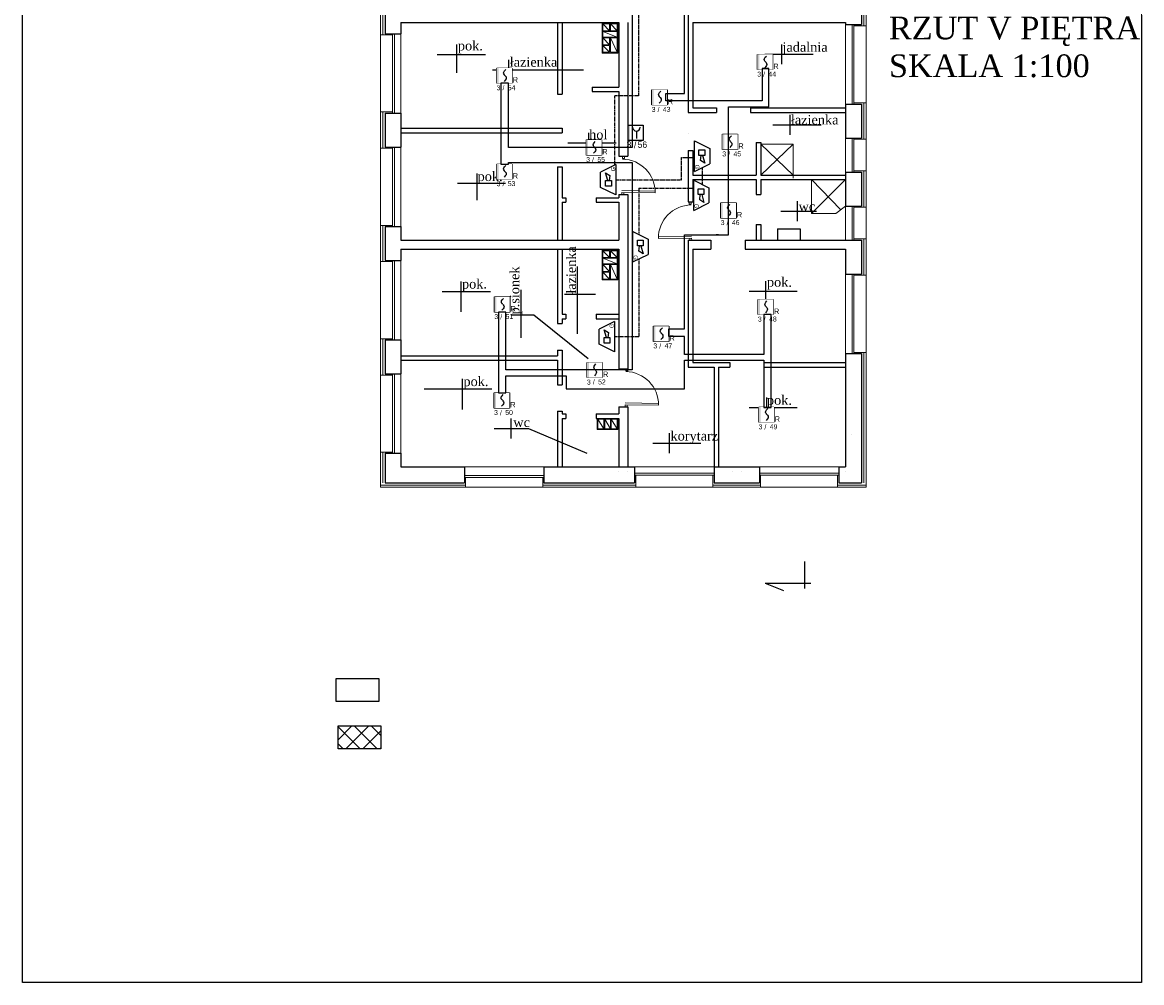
# Model space of a CAD drawing. Header units: millimetres. Extents: x -26513 to 76799, y 0 to 112149.
# Tile 53 of 98: x 18626 to 21586, y 91787 to 94328. Entities that reach past the tile are written whole.
import ezdxf
from ezdxf.enums import TextEntityAlignment as Align

# ---------------------------------------------------------------- set-up
doc = ezdxf.new("R2010")
doc.units = ezdxf.units.MM
doc.header["$LTSCALE"] = 2
doc.set_wipeout_variables(frame=1)
doc.linetypes.add('HIDDEN', pattern=[0.375, 0.25, -0.125])
for name, color, linetype, lineweight in [('DRZWI PROJ.', 30, 'Continuous', 15), ('ocieplenie', 5, 'BATTING', 5), ('stolarka', 6, 'Continuous', 9), ('wentylacja', 4, 'Continuous', 9)]:
    doc.layers.add(name, color=color, linetype=linetype, lineweight=lineweight)
for name, color, linetype in [('istn.śiany', 2, 'Continuous'), ('nazwy pomieszczeń', 7, 'Continuous'), ('SIEMENS_czujki', 1, 'Continuous'), ('ssp', 1, 'Continuous')]:
    doc.layers.add(name, color=color, linetype=linetype)
doc.linetypes.add('BATTING', pattern='A,0.0001,-0.1,[134,ltypeshp.shx,S=0.1,R=0,X=-0.1,Y=0],-0.2,[134,ltypeshp.shx,S=0.1,R=180,X=0.1,Y=0],-0.1', length=0.4001)

# ---------------------------------------------------------------- blocks, each defined once
blk = doc.blocks.new('drzwi')
at = {"layer": 'DRZWI PROJ.', "color": 30}
for p, q in [((-94.9, 88), (-94.9, 0)), ((-89.9, 87.9), (-89.9, 0)), ((-100, 5.1), (-94.9, 5.1)), ((-100, 0), (-94.9, 0)), ((-5.2, 5.1), (0, 5.1)), ((-5.1, 5.1), (-5.1, 0)), ((-5.1, 0), (0, 0))]:
    blk.add_line(p, q, dxfattribs=at)
blk.add_arc((-94.9, 0), 88, 0, 90, dxfattribs=at)
blk = doc.blocks.new('DUO')
at = {"color": 0}
blk.add_wipeout([(0, 61.4), (61.4, 61.4), (61.4, 0), (0, 0)], dxfattribs=at).dxf.layer = 'ssp'
at = {"layer": 'ssp'}
blk.add_lwpolyline([(0, 61.4), (61.4, 61.4), (61.4, 0), (0, 0)], close=True, dxfattribs=at)
blk.add_wipeout([(0, 61.4), (61.4, 61.4), (61.4, 0), (0, 0)]).dxf.layer = 'ssp'
h = blk.add_hatch(color=256, dxfattribs=at)
h.set_gradient(color1=(255, 0, 0), color2=(224, 0, 0), one_color=1, name='INVSPHERICAL')
h.paths.add_polyline_path([(7.2, 30.7), (7.2, 61.4), (0, 61.4), (0, 30.7)])
h.paths.add_polyline_path([(7.2, 0), (7.2, 30.7), (0, 30.7), (0, 0)])
for p, q in [((27.4, 41.5), (28.4, 45.4)), ((28.4, 45.4), (31.3, 49.9)), ((31.3, 49.9), (36.1, 55.2)), ((28.4, 37.6), (27.4, 41.5)), ((30.6, 34.3), (28.4, 37.6)), ((34.4, 13), (29.5, 7.6)), ((31.3, 33.1), (30.6, 34.3)), ((32.8, 31.4), (31.3, 33.1)), ((32.8, 31.4), (34.4, 29.7)), ((34.4, 29.7), (35.1, 28.6)), ((37.3, 17.4), (34.4, 13)), ((35.1, 28.6), (37.3, 25.3)), ((37.3, 25.3), (38.2, 21.3)), ((38.2, 21.3), (37.3, 17.4))]:
    blk.add_line(p, q, dxfattribs=at)
blk.add_text('R', height=22, dxfattribs=at).set_placement((64.1, 2.4))
at = {"layer": 'ssp', "flags": 8}
blk.add_attdef('PETLA', text='', height=20, dxfattribs=at).set_placement((14.7, -8.3), align=Align.TOP_RIGHT)
for tag, p in [('/', (23, -9)), ('ADRES', (44.6, -8))]:
    blk.add_attdef(tag, text='', height=20, dxfattribs=at).set_placement(p, align=Align.TOP_LEFT)
blk = doc.blocks.new('ROP')
blk.add_wipeout([(-15.4, 76.7), (76.7, 76.7), (76.7, -15.4), (-15.4, -15.4)]).dxf.layer = 'ssp'
at = {"layer": 'ssp'}
h = blk.add_hatch(color=256, dxfattribs=at)
h.set_gradient(color1=(255, 0, 0), color2=(224, 0, 0), one_color=1, name='INVSPHERICAL')
h.paths.add_polyline_path([(-4.6, 30.7), (-4.6, 76.7), (-15.4, 76.7), (-15.4, 30.7)])
h.paths.add_polyline_path([(-4.6, -15.4), (-4.6, 30.7), (-15.4, 30.7), (-15.4, -15.4)])
blk.add_line((35, 41), (35, -4.1), dxfattribs=at)
blk.add_lwpolyline([(-15.4, 76.7), (76.7, 76.7), (76.7, -15.4), (-15.4, -15.4)], close=True, dxfattribs=at)
blk.add_arc((35, 63.6), 22.6, 180, 0, dxfattribs=at)
blk.add_text('/', height=39, dxfattribs=at).set_placement((27.4, -42.4), align=Align.MIDDLE)
at = {"layer": 'ssp', "flags": 8}
blk.add_attdef('PETLA', text='', height=39, dxfattribs=at).set_placement((4.5, -21.7), align=Align.TOP_RIGHT)
blk.add_attdef('ADRES', text='', height=39, dxfattribs=at).set_placement((42.6, -22), align=Align.TOP_LEFT)
blk = doc.blocks.new('głosowy')
at = {"layer": 'ssp', "color": 1}
for p, q in [((-40.2, 0), (-20.1, 40.2)), ((-20.1, 40.2), (20.1, 40.2)), ((40.2, 0), (20.1, 40.2)), ((40.2, 0), (-40.2, 0)), ((-17.2, 26.8), (-2.1, 26.8)), ((-17.2, 11.7), (-17.2, 26.8)), ((-2.1, 11.7), (-17.2, 11.7)), ((-2.1, 21.1), (18.5, 26.8)), ((-2.1, 26.8), (-2.1, 11.7)), ((11.4, 15.9), (-2.1, 17.3)), ((18.5, 26.8), (11.4, 15.9))]:
    blk.add_line(p, q, dxfattribs=at)
blk.add_text('G', height=11, dxfattribs=at).set_placement((22.4, 1.6))

msp = doc.modelspace()

# ---------------------------------------------------------------- hatches: boundary and pattern name
at = {"layer": 'wentylacja'}
h = msp.add_hatch(dxfattribs=at)
h.set_pattern_fill('ANSI37', color=256, scale=10, style=0)
h.set_pattern_definition([(45, (372.664, 17.452), (-22.45064, 22.45064), []), (135, (372.664, 17.452), (-22.45064, -22.45064), [])])
h.paths.add_polyline_path([(19461, 92466), (19461, 92405.6), (19573.9, 92405.6), (19573.9, 92466)])

# ---------------------------------------------------------------- linework, layer by layer
at = {"layer": 'Defpoints'}
msp.add_lwpolyline([(21586.2, 95986.9), (21586.2, 91786.9), (18626.2, 91786.9), (18626.2, 95986.9)], close=True, dxfattribs=at)
at = {"layer": 'istn.śiany'}
for p, q in [((20845.3, 94879.5), (20845.3, 94321.5)), ((19585.3, 94351.5), (19585.3, 94297.5)), ((20387.3, 94351.5), (20387.3, 94089.5)), ((19627.3, 94327.4), (20203.3, 94327.4)), ((19627.3, 94327.4), (19627.3, 94311.9)), ((19627.3, 94311.9), (19627.3, 94297.5)), ((20041.3, 94327.4), (20041.3, 94137.5)), ((20041.3, 94327.4), (20041.3, 94262.4)), ((20053.3, 94327.4), (20053.3, 94137.5)), ((20053.3, 94327.4), (20053.3, 94262.4)), ((20203.3, 94327.4), (20203.3, 94156.4)), ((20227.3, 94327.5), (20227.3, 94086.5)), ((20399.3, 94327.5), (20803.3, 94327.5)), ((20399.3, 94327.5), (20399.3, 94101.5)), ((20803.3, 94327.5), (20803.3, 94321.5)), ((20803.3, 94321.5), (20845.3, 94321.5)), ((19585.3, 94297.5), (19627.3, 94297.5)), ((20041.3, 94137.5), (20053.3, 94137.5)), ((20133.1, 94156.4), (20133.1, 94144.4)), ((20133.1, 94156.4), (20203.3, 94156.4)), ((20133.1, 94144.4), (20203.3, 94144.4)), ((20203.3, 94144.4), (20203.3, 94086.5)), ((20399.3, 94101.5), (20462, 94101.5)), ((20462, 94101.5), (20462, 94089.5)), ((20552, 94101.5), (20552, 94089.5)), ((20552, 94101.5), (20803.3, 94101.5)), ((20803.3, 94111.5), (20845.3, 94111.5)), ((20803.3, 94111.5), (20803.3, 94021.5)), ((20845.3, 94111.5), (20845.3, 94021.5)), ((19585.3, 94087.5), (19627.3, 94087.5)), ((19585.3, 94087.5), (19585.3, 93997.5)), ((19627.3, 94087.5), (19627.3, 93997.5)), ((20203.3, 94086.5), (20203.3, 93973.5)), ((20227.3, 94086.5), (20227.3, 93973.5)), ((20387.3, 94089.5), (20462, 94089.5)), ((20552, 94089.5), (20803.3, 94089.5)), ((19627.3, 94047.5), (20053.3, 94047.5)), ((20053.3, 94047.5), (20053.3, 94035.5)), ((19627.3, 94035.5), (20053.3, 94035.5)), ((19627.3, 94017.9), (19627.3, 93998.5)), ((20387.3, 94033.6), (20387.3, 94033.5)), ((20803.3, 94021.5), (20845.3, 94021.5)), ((19585.3, 93997.5), (19627.3, 93997.5)), ((20387.2, 93988.5), (20387.2, 93852.5)), ((20387.2, 93988.5), (20399.3, 93988.5)), ((20399.3, 93988.5), (20399.3, 93923.5)), ((20567, 94009.5), (20579, 94009.5)), ((20567, 94009.5), (20567, 93923.5)), ((20579, 94009.5), (20579, 93923.5)), ((20203.3, 93973.5), (20227.3, 93973.5)), ((20041.3, 93945.5), (20053.3, 93945.5)), ((20041.3, 93945.5), (20041.3, 93751.5)), ((20053.3, 93945.5), (20053.3, 93863.5)), ((20399.3, 93923.5), (20567, 93923.5)), ((20579, 93923.5), (20803.3, 93923.5)), ((20803.3, 93931.5), (20845.3, 93931.5)), ((20803.3, 93931.5), (20803.3, 93841.5)), ((20845.3, 93931.5), (20845.3, 93841.5)), ((20399.3, 93911.5), (20567, 93911.5)), ((20399.3, 93911.5), (20399.3, 93852.5)), ((20567, 93911.5), (20567, 93872.5)), ((20567, 93911.5), (20567, 93895.5)), ((20579, 93911.5), (20803.3, 93911.5)), ((20579, 93911.5), (20579, 93872.5)), ((20579, 93911.5), (20579, 93895.5)), ((20053.3, 93863.5), (20063.3, 93863.5)), ((20063.3, 93863.5), (20063.3, 93851.5)), ((20143.3, 93863.5), (20143.3, 93851.5)), ((20143.3, 93863.5), (20203.3, 93863.5)), ((20203.3, 93872.5), (20203.3, 93863.5)), ((20203.3, 93872.5), (20227.3, 93872.5)), ((20227.3, 93872.5), (20227.3, 93480.5)), ((20567, 93872.5), (20579, 93872.5)), ((20053.3, 93851.5), (20063.3, 93851.5)), ((20053.3, 93851.5), (20053.3, 93751.5)), ((20143.3, 93851.5), (20203.3, 93851.5)), ((20203.3, 93851.5), (20203.3, 93751.5)), ((20387.3, 93852.5), (20399.3, 93852.5)), ((20803.3, 93841.5), (20845.3, 93841.5)), ((19585.3, 93787.5), (19627.3, 93787.5)), ((19585.3, 93787.5), (19585.3, 93777.9)), ((19585.3, 93777.9), (19585.3, 93697.5)), ((19627.3, 93787.5), (19627.3, 93751.5)), ((20567, 93792.5), (20567, 93751.5)), ((20567, 93792.5), (20579, 93792.5)), ((20579, 93792.5), (20579, 93751.5)), ((20623.3, 93781.5), (20683.3, 93781.5)), ((20623.3, 93781.5), (20623.3, 93751.5)), ((20683.3, 93781.5), (20683.3, 93751.5)), ((19627.3, 93751.5), (20203.3, 93751.5)), ((20387.3, 93751.5), (20387.3, 93667.5)), ((20387.3, 93751.5), (20447.3, 93751.5)), ((20387.3, 93751.5), (20387.3, 93667.5)), ((20447.3, 93751.5), (20447.3, 93727.5)), ((20447.3, 93751.5), (20447.3, 93727.5)), ((20537.3, 93751.5), (20537.3, 93727.5)), ((20537.3, 93751.5), (20803.3, 93751.5)), ((20537.3, 93751.5), (20537.3, 93727.5)), ((20803.3, 93751.5), (20845.3, 93751.5)), ((20845.3, 93751.5), (20845.3, 93661.5)), ((19627.3, 93727.5), (20203.3, 93727.5)), ((19627.3, 93727.5), (19627.3, 93697.5)), ((20041.3, 93727.5), (20041.3, 93530.5)), ((20041.3, 93727.5), (20041.3, 93662.5)), ((20053.3, 93727.5), (20053.3, 93555.5)), ((20053.3, 93727.5), (20053.3, 93662.5)), ((20203.3, 93727.5), (20203.3, 93480.5)), ((20399.3, 93727.5), (20399.3, 93667.5)), ((20399.3, 93727.5), (20447.3, 93727.5)), ((20399.3, 93727.5), (20399.3, 93667.5)), ((20537.3, 93727.5), (20803.3, 93727.5)), ((20803.3, 93727.5), (20803.3, 93661.5)), ((19585.3, 93697.5), (19627.3, 93697.5)), ((20387.3, 93667.5), (20387.3, 93415.5)), ((20399.3, 93667.5), (20399.3, 93427.5)), ((20803.3, 93661.5), (20845.3, 93661.5)), ((20399.3, 93607.5), (20399.3, 93427.5)), ((20053.3, 93555.5), (20063.3, 93555.5)), ((20053.3, 93543.5), (20063.3, 93543.5)), ((20053.3, 93543.5), (20053.3, 93530.5)), ((20063.3, 93555.5), (20063.3, 93543.5)), ((20143.3, 93555.5), (20143.3, 93543.5)), ((20143.3, 93555.5), (20203.3, 93555.5)), ((20143.3, 93543.5), (20203.3, 93543.5)), ((20041.3, 93530.5), (20053.3, 93530.5)), ((19585.3, 93487.5), (19585.3, 93397.5)), ((19585.3, 93487.5), (19627.3, 93487.5)), ((19627.3, 93487.5), (19627.3, 93397.5)), ((20203.3, 93480.5), (20203.3, 93411.2)), ((20227.3, 93480.5), (20227.3, 93411.2)), ((20041.3, 93460.5), (20041.3, 93445.5)), ((20041.3, 93460.5), (20053.3, 93460.5)), ((20053.3, 93460.5), (20053.3, 93368.5)), ((20803.3, 93451.5), (20845.3, 93451.5)), ((20803.3, 93451.5), (20803.3, 93151.5)), ((20845.3, 93451.5), (20845.3, 93109.5)), ((19627.3, 93445.5), (20041.3, 93445.5)), ((19627.3, 93433.5), (20041.3, 93433.5)), ((20041.3, 93433.5), (20041.3, 93368.5)), ((20399.3, 93427.5), (20497.3, 93427.5)), ((20497.3, 93427.5), (20497.3, 93415.5)), ((20587.4, 93427.5), (20803.3, 93427.5)), ((20587.4, 93427.5), (20587.4, 93415.5)), ((19585.3, 93397.5), (19627.3, 93397.5)), ((20203.3, 93411.2), (20227.3, 93411.2)), ((20387.3, 93415.5), (20455.3, 93415.5)), ((20455.3, 93415.5), (20455.3, 93151.5)), ((20467.3, 93415.5), (20497.3, 93415.5)), ((20467.3, 93415.5), (20467.3, 93151.5)), ((20587.4, 93415.5), (20803.3, 93415.5)), ((20041.3, 93368.5), (20053.3, 93368.5)), ((20203.3, 93310.5), (20203.3, 93291.4)), ((20203.3, 93310.5), (20227.3, 93310.5)), ((20227.3, 93310.5), (20227.3, 93151.5)), ((20041.3, 93298.5), (20053.3, 93298.5)), ((20041.3, 93298.5), (20041.3, 93151.5)), ((20053.3, 93298.5), (20053.3, 93291.4)), ((20053.3, 93291.4), (20063.3, 93291.4)), ((20053.3, 93279.4), (20063.3, 93279.4)), ((20053.3, 93279.4), (20053.3, 93151.5)), ((20063.3, 93291.4), (20063.3, 93279.4)), ((20143.3, 93291.4), (20143.3, 93279.4)), ((20143.3, 93291.4), (20203.3, 93291.4)), ((20143.3, 93279.4), (20203.3, 93279.4)), ((20203.3, 93279.4), (20203.3, 93151.5)), ((20817.8, 93237.2), (20817.8, 93237.2)), ((19585.3, 93187.5), (19627.3, 93187.5)), ((19585.3, 93187.5), (19585.3, 93109.5)), ((19627.3, 93187.5), (19627.3, 93151.5)), ((19627.3, 93151.5), (19795.3, 93151.5)), ((19795.3, 93151.5), (19795.3, 93109.5)), ((20005.3, 93151.5), (20005.3, 93109.5)), ((20005.3, 93151.5), (20245.3, 93151.5)), ((20245.3, 93151.5), (20245.3, 93109.5)), ((20455.3, 93151.5), (20455.3, 93109.5)), ((20455.3, 93151.5), (20575.3, 93151.5)), ((20575.3, 93151.5), (20575.3, 93109.5)), ((20785.3, 93151.5), (20785.3, 93109.5)), ((20785.3, 93151.5), (20803.3, 93151.5)), ((20803.3, 93163.5), (20803.3, 93151.5)), ((20203.3, 93139.5), (20203.3, 93139.5)), ((20227.3, 93139.5), (20227.3, 93139.5)), ((20503, 93139.5), (20503, 93139.5)), ((20527.3, 93139.5), (20527.3, 93139.5)), ((20803.3, 93139.5), (20803.3, 93139.5)), ((19585.3, 93109.5), (19795.3, 93109.5)), ((20005.3, 93109.5), (20245.3, 93109.5)), ((20455.3, 93109.5), (20575.3, 93109.5)), ((20785.3, 93109.5), (20845.3, 93109.5)), ((20695.2, 92829.8), (20695.2, 92901.4)), ((20590.8, 92843.5), (20711.2, 92843.5)), ((20590.8, 92843.5), (20638.7, 92824.8))]:
    msp.add_line(p, q, dxfattribs=at)
for points in [[(19456.2, 92591.2), (19569.1, 92591.2), (19569.1, 92530.9), (19456.2, 92530.9)], [(19461, 92466), (19573.9, 92466), (19573.9, 92405.6), (19461, 92405.6)]]:
    msp.add_lwpolyline(points, close=True, dxfattribs=at)
at = {"layer": 'nazwy pomieszczeń'}
for p, q in [((19774.6, 94268.6), (19774.6, 94194.3)), ((20633.9, 94269.4), (20633.9, 94216.6)), ((19723.3, 94242.2), (19850.7, 94242.2)), ((19911.7, 94228.7), (19911.7, 94175.8)), ((20590.1, 94243), (20717.4, 94243)), ((19869.1, 94202.2), (20110.5, 94202.2)), ((20656, 94082.9), (20656, 94030)), ((20611.3, 94056.5), (20738.7, 94056.5)), ((20123, 94035.1), (20123, 93982.2)), ((20069, 94008.6), (20196.4, 94008.6)), ((19828.2, 93927.8), (19828.2, 93857.2)), ((19776.6, 93902.3), (19904, 93902.3)), ((20675.5, 93854.6), (20675.5, 93801.8)), ((20631.6, 93828.2), (20726.7, 93828.2)), ((20093.9, 93503.8), (20093.9, 93681.5)), ((19785.4, 93642.1), (19785.4, 93562.1)), ((20591.9, 93642.6), (20591.9, 93574.5)), ((19736.8, 93615.7), (19864.2, 93615.7)), ((19945.1, 93492.9), (19945.1, 93620.3)), ((20060, 93608.2), (20141.5, 93608)), ((20548.1, 93616.2), (20675.5, 93616.2)), ((19918.5, 93553.6), (19978.9, 93553.6)), ((19978.9, 93553.6), (20122.6, 93437.9)), ((19789.3, 93384.7), (19789.3, 93303.6)), ((19689.1, 93358.3), (19867.7, 93358.3)), ((20593.8, 93335.2), (20593.8, 93282.3)), ((20548.1, 93308.8), (20675.5, 93308.8)), ((19917.6, 93279.5), (19917.6, 93226.6)), ((19873.8, 93253.1), (19964.8, 93253.1)), ((19964.8, 93253.1), (20119.4, 93188.1)), ((20336.9, 93240.6), (20336.9, 93187.7)), ((20293.1, 93214.2), (20420.4, 93214.2))]:
    msp.add_line(p, q, dxfattribs=at)
at = {"layer": 'ocieplenie'}
for p, q in [((20851.3, 94879.5), (20851.3, 94318.5)), ((19579.3, 94420.5), (19579.3, 94294.5)), ((20851.3, 94114.5), (20851.3, 94018.5)), ((19579.3, 94090.5), (19579.3, 93994.5)), ((20851.3, 93934.5), (20851.3, 93838.5)), ((19579.3, 93790.5), (19579.3, 93694.5)), ((20851.3, 93754.5), (20851.3, 93658.5)), ((19579.3, 93490.5), (19579.3, 93394.5)), ((20851.3, 93454.5), (20851.3, 93109.5)), ((19579.3, 93190.5), (19579.3, 93109.5)), ((19573.3, 93103.5), (19798.3, 93103.5)), ((20002.3, 93103.5), (20248.3, 93103.5)), ((20452.3, 93103.5), (20578.3, 93103.5)), ((20782.3, 93103.5), (20857.3, 93103.5))]:
    msp.add_line(p, q, dxfattribs=at)
at = {"layer": 'ocieplenie', "linetype": 'Continuous'}
for p, q in [((20857.3, 94891.5), (20857.3, 94318.5)), ((19573.3, 94420.5), (19573.3, 94294.5)), ((20825.3, 94318.5), (20857.3, 94318.5)), ((19573.3, 94294.5), (19585.3, 94294.5)), ((19573.3, 94294.5), (19605.3, 94294.5)), ((20825.3, 94114.5), (20857.3, 94114.5)), ((20857.3, 94114.5), (20857.3, 94018.5)), ((19573.3, 94090.5), (19573.3, 93994.5)), ((19573.3, 94090.5), (19605.3, 94090.5)), ((20825.3, 94018.5), (20857.3, 94018.5)), ((19573.3, 93994.5), (19605.3, 93994.5)), ((20825.3, 93934.5), (20857.3, 93934.5)), ((20857.3, 93934.5), (20857.3, 93838.5)), ((20825.3, 93838.5), (20857.3, 93838.5)), ((19573.3, 93790.5), (19605.3, 93790.5)), ((19573.3, 93790.5), (19573.3, 93694.5)), ((20825.3, 93754.5), (20857.3, 93754.5)), ((20857.3, 93754.5), (20857.3, 93658.5)), ((19573.3, 93694.5), (19585.3, 93694.5)), ((19573.3, 93694.5), (19605.3, 93694.5)), ((20825.3, 93658.5), (20857.3, 93658.5)), ((19573.3, 93490.5), (19605.3, 93490.5)), ((19573.3, 93490.5), (19573.3, 93394.5)), ((20825.3, 93454.5), (20857.3, 93454.5)), ((20857.3, 93454.5), (20857.3, 93097.5)), ((20857.3, 93454.5), (20857.3, 93097.5)), ((19573.3, 93394.5), (19585.3, 93394.5)), ((19573.3, 93394.5), (19605.3, 93394.5)), ((19573.3, 93190.5), (19605.3, 93190.5)), ((19573.3, 93190.5), (19573.3, 93097.5)), ((19798.3, 93123.7), (19798.3, 93097.5)), ((20002.3, 93123.7), (20002.3, 93097.5)), ((20248.3, 93129.5), (20248.3, 93097.5)), ((20452.3, 93129.5), (20452.3, 93097.5)), ((20578.3, 93129.5), (20578.3, 93097.5)), ((20782.3, 93129.5), (20782.3, 93097.5)), ((19573.3, 93097.5), (19798.3, 93097.5)), ((20002.3, 93097.5), (20248.3, 93097.5)), ((20452.3, 93097.5), (20578.3, 93097.5)), ((20782.3, 93097.5), (20857.3, 93097.5)), ((20782.3, 93097.5), (20857.3, 93097.5))]:
    msp.add_line(p, q, dxfattribs=at)
at = {"layer": 'ssp', "linetype": 'HIDDEN', "ltscale": 5}
for p, q in [((20255.7, 94370.9), (20255.7, 94133.1)), ((20255.7, 94133.1), (20191.7, 94133.1)), ((20191.7, 94133.1), (20191.7, 93949.4)), ((20369.7, 93911.1), (20369.7, 93970.2)), ((20369.7, 93970.2), (20403.9, 93970.2)), ((20424, 93943.4), (20424, 93898.9)), ((20195.5, 93911.1), (20369.7, 93911.1)), ((20256.5, 93889), (20256.5, 93766.3)), ((20256.5, 93889), (20401.8, 93889)), ((20256.5, 93701.4), (20256.5, 93495.9)), ((20256.5, 93495.9), (20191.8, 93495.9))]:
    msp.add_line(p, q, dxfattribs=at)
at = {"layer": 'stolarka'}
for p, q in [((20803.3, 94321.5), (20803.3, 94111.5)), ((20820.3, 94321.5), (20820.3, 94111.5)), ((20825.3, 94321.5), (20825.3, 94111.5)), ((20857.3, 94318.5), (20857.3, 94114.5)), ((19573.3, 94294.5), (19573.3, 94090.5)), ((19605.3, 94297.5), (19605.3, 94087.5)), ((19610.3, 94297.5), (19610.3, 94087.5)), ((19627.3, 94297.5), (19627.3, 94087.5)), ((20803.3, 94021.5), (20803.3, 93931.5)), ((20820.3, 94021.5), (20820.3, 93931.5)), ((20825.3, 94021.5), (20825.3, 93931.5)), ((20857.3, 94018.5), (20857.3, 93934.5)), ((19573.3, 93994.5), (19573.3, 93790.5)), ((19605.3, 93997.5), (19605.3, 93787.5)), ((19610.3, 93997.5), (19610.3, 93787.5)), ((19627.3, 93997.5), (19627.3, 93787.5)), ((20664.7, 93923.5), (20579, 94005.2)), ((20579, 93923.5), (20664.7, 94005.2)), ((20579, 94005.2), (20664.7, 94005.2)), ((20664.7, 94005.2), (20664.7, 93915.2)), ((20713.3, 93911.5), (20713.3, 93821.5)), ((20713.3, 93821.5), (20803.3, 93911.5)), ((20713.3, 93911.5), (20790.6, 93831.5)), ((20803.3, 93841.5), (20777.9, 93821.5)), ((20803.3, 93841.5), (20803.3, 93751.5)), ((20820.3, 93841.5), (20820.3, 93751.5)), ((20825.3, 93841.5), (20825.3, 93751.5)), ((20857.3, 93838.5), (20857.3, 93754.5)), ((20713.3, 93821.5), (20777.9, 93821.5)), ((19573.3, 93694.5), (19573.3, 93490.5)), ((19605.3, 93697.5), (19605.3, 93487.5)), ((19610.3, 93697.5), (19610.3, 93487.5)), ((19627.3, 93697.5), (19627.3, 93487.5)), ((20803.3, 93661.5), (20803.3, 93451.5)), ((20820.3, 93661.5), (20820.3, 93451.5)), ((20825.3, 93661.5), (20825.3, 93451.5)), ((20857.3, 93658.5), (20857.3, 93454.5)), ((19573.3, 93394.5), (19573.3, 93190.5)), ((19605.3, 93397.5), (19605.3, 93187.5)), ((19610.3, 93397.5), (19610.3, 93187.5)), ((19627.3, 93397.5), (19627.3, 93187.5)), ((19795.3, 93151.5), (20005.3, 93151.5)), ((20245.3, 93151.5), (20455.3, 93151.5)), ((20575.3, 93151.5), (20785.3, 93151.5)), ((19795.3, 93128.7), (20005.3, 93128.7)), ((19795.3, 93123.7), (20005.3, 93123.7)), ((20245.3, 93134.5), (20455.3, 93134.5)), ((20245.3, 93129.5), (20455.3, 93129.5)), ((20575.3, 93134.5), (20785.3, 93134.5)), ((20575.3, 93129.5), (20785.3, 93129.5)), ((19798.3, 93097.5), (20002.3, 93097.5)), ((20248.3, 93097.5), (20452.3, 93097.5)), ((20578.3, 93097.5), (20782.3, 93097.5))]:
    msp.add_line(p, q, dxfattribs=at)
at = {"layer": 'wentylacja'}
for p, q in [((20159.3, 94325.4), (20159.3, 94246.4)), ((20201.3, 94325.4), (20159.3, 94325.4)), ((20161.3, 94323.4), (20179.3, 94305.4)), ((20179.3, 94323.4), (20161.3, 94323.4)), ((20161.3, 94323.4), (20161.3, 94305.4)), ((20179.3, 94323.4), (20179.3, 94305.4)), ((20181.3, 94323.4), (20199.3, 94305.4)), ((20199.3, 94323.4), (20181.3, 94323.4)), ((20181.3, 94323.4), (20181.3, 94305.4)), ((20199.3, 94323.4), (20199.3, 94305.4)), ((20201.3, 94325.4), (20201.3, 94246.4)), ((20179.3, 94305.4), (20161.3, 94305.4)), ((20161.3, 94303.4), (20199.3, 94288.4)), ((20161.3, 94303.4), (20161.3, 94288.4)), ((20199.3, 94303.4), (20161.3, 94303.4)), ((20199.3, 94288.4), (20161.3, 94288.4)), ((20161.3, 94286.4), (20179.3, 94268.4)), ((20179.3, 94286.4), (20161.3, 94286.4)), ((20161.3, 94286.4), (20161.3, 94268.4)), ((20179.3, 94286.4), (20179.3, 94268.4)), ((20199.3, 94305.4), (20181.3, 94305.4)), ((20181.3, 94286.4), (20199.3, 94248.4)), ((20199.3, 94286.4), (20181.3, 94286.4)), ((20181.3, 94286.4), (20181.3, 94248.4)), ((20199.3, 94303.4), (20199.3, 94288.4)), ((20199.3, 94286.4), (20199.3, 94248.4)), ((20201.3, 94246.4), (20159.3, 94246.4)), ((20179.3, 94268.4), (20161.3, 94268.4)), ((20161.3, 94266.4), (20179.3, 94248.4)), ((20161.3, 94266.4), (20161.3, 94248.4)), ((20179.3, 94266.4), (20161.3, 94266.4)), ((20179.3, 94248.4), (20161.3, 94248.4)), ((20179.3, 94266.4), (20179.3, 94248.4)), ((20199.3, 94248.4), (20181.3, 94248.4)), ((20201.3, 93725.5), (20159.3, 93725.5)), ((20159.3, 93725.5), (20159.3, 93646.5)), ((20201.3, 93725.5), (20159.3, 93725.5)), ((20159.3, 93725.5), (20159.3, 93646.5)), ((20179.3, 93723.5), (20161.3, 93723.5)), ((20161.3, 93723.5), (20161.3, 93705.5)), ((20161.3, 93723.5), (20179.3, 93705.5)), ((20161.3, 93723.5), (20161.3, 93705.5)), ((20179.3, 93723.5), (20161.3, 93723.5)), ((20161.3, 93723.5), (20179.3, 93705.5)), ((20179.3, 93723.5), (20179.3, 93705.5)), ((20179.3, 93723.5), (20179.3, 93705.5)), ((20181.3, 93723.5), (20181.3, 93705.5)), ((20199.3, 93723.5), (20181.3, 93723.5)), ((20181.3, 93723.5), (20199.3, 93705.5)), ((20181.3, 93723.5), (20181.3, 93705.5)), ((20199.3, 93723.5), (20181.3, 93723.5)), ((20181.3, 93723.5), (20199.3, 93705.5)), ((20199.3, 93723.5), (20199.3, 93705.5)), ((20199.3, 93723.5), (20199.3, 93705.5)), ((20201.3, 93725.5), (20201.3, 93646.5)), ((20201.3, 93725.5), (20201.3, 93646.5)), ((20179.3, 93705.5), (20161.3, 93705.5)), ((20179.3, 93705.5), (20161.3, 93705.5)), ((20199.3, 93703.5), (20161.3, 93703.5)), ((20161.3, 93703.5), (20161.3, 93688.5)), ((20161.3, 93703.5), (20199.3, 93688.5)), ((20199.3, 93703.5), (20161.3, 93703.5)), ((20161.3, 93703.5), (20161.3, 93688.5)), ((20161.3, 93703.5), (20199.3, 93688.5)), ((20199.3, 93688.5), (20161.3, 93688.5)), ((20199.3, 93688.5), (20161.3, 93688.5)), ((20161.3, 93686.5), (20161.3, 93668.5)), ((20179.3, 93686.5), (20161.3, 93686.5)), ((20161.3, 93686.5), (20179.3, 93668.5)), ((20161.3, 93686.5), (20161.3, 93668.5)), ((20179.3, 93686.5), (20161.3, 93686.5)), ((20161.3, 93686.5), (20179.3, 93668.5)), ((20179.3, 93686.5), (20179.3, 93668.5)), ((20179.3, 93686.5), (20179.3, 93668.5)), ((20199.3, 93705.5), (20181.3, 93705.5)), ((20199.3, 93705.5), (20181.3, 93705.5)), ((20181.3, 93686.5), (20181.3, 93648.5)), ((20199.3, 93686.5), (20181.3, 93686.5)), ((20181.3, 93686.5), (20199.3, 93648.5)), ((20181.3, 93686.5), (20181.3, 93648.5)), ((20199.3, 93686.5), (20181.3, 93686.5)), ((20181.3, 93686.5), (20199.3, 93648.5)), ((20199.3, 93703.5), (20199.3, 93688.5)), ((20199.3, 93703.5), (20199.3, 93688.5)), ((20199.3, 93686.5), (20199.3, 93648.5)), ((20199.3, 93686.5), (20199.3, 93648.5)), ((20179.3, 93668.5), (20161.3, 93668.5)), ((20179.3, 93668.5), (20161.3, 93668.5)), ((20179.3, 93666.5), (20161.3, 93666.5)), ((20161.3, 93666.5), (20161.3, 93648.5)), ((20161.3, 93666.5), (20179.3, 93648.5)), ((20179.3, 93666.5), (20161.3, 93666.5)), ((20161.3, 93666.5), (20161.3, 93648.5)), ((20161.3, 93666.5), (20179.3, 93648.5)), ((20179.3, 93666.5), (20179.3, 93648.5)), ((20179.3, 93666.5), (20179.3, 93648.5)), ((20201.3, 93646.5), (20159.3, 93646.5)), ((20201.3, 93646.5), (20159.3, 93646.5)), ((20179.3, 93648.5), (20161.3, 93648.5)), ((20179.3, 93648.5), (20161.3, 93648.5)), ((20199.3, 93648.5), (20181.3, 93648.5)), ((20199.3, 93648.5), (20181.3, 93648.5)), ((20146.3, 93250.4), (20146.3, 93279.4)), ((20146.3, 93279.4), (20201.3, 93279.4)), ((20146.3, 93250.4), (20146.3, 93279.4)), ((20146.3, 93279.4), (20201.3, 93279.4)), ((20164.3, 93252.4), (20148.3, 93277.4)), ((20148.3, 93277.4), (20164.3, 93277.4)), ((20148.3, 93252.4), (20148.3, 93277.4)), ((20164.3, 93252.4), (20148.3, 93277.4)), ((20148.3, 93277.4), (20164.3, 93277.4)), ((20148.3, 93252.4), (20148.3, 93277.4)), ((20164.3, 93252.4), (20164.3, 93277.4)), ((20164.3, 93252.4), (20164.3, 93277.4)), ((20181.3, 93252.4), (20166.3, 93277.4)), ((20166.3, 93277.4), (20181.3, 93277.4)), ((20166.3, 93252.4), (20166.3, 93277.4)), ((20181.3, 93252.4), (20166.3, 93277.4)), ((20166.3, 93277.4), (20181.3, 93277.4)), ((20166.3, 93252.4), (20166.3, 93277.4)), ((20181.3, 93252.4), (20181.3, 93277.4)), ((20199.3, 93252.4), (20183.3, 93277.4)), ((20183.3, 93277.4), (20199.3, 93277.4)), ((20183.3, 93252.4), (20183.3, 93277.4)), ((20199.3, 93252.4), (20199.3, 93277.4)), ((20201.3, 93250.4), (20201.3, 93279.4)), ((20146.3, 93250.4), (20201.3, 93250.4)), ((20146.3, 93250.4), (20201.3, 93250.4)), ((20148.3, 93252.4), (20164.3, 93252.4)), ((20148.3, 93252.4), (20164.3, 93252.4)), ((20166.3, 93252.4), (20181.3, 93252.4)), ((20166.3, 93252.4), (20181.3, 93252.4)), ((20183.3, 93252.4), (20199.3, 93252.4))]:
    msp.add_line(p, q, dxfattribs=at)

# ---------------------------------------------------------------- block references
at = {"layer": 'DRZWI PROJ.', "xscale": -1, "rotation": 269.1319678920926}
for p in [(20213.3, 93972.5), (20222, 93410.6)]:
    msp.add_blockref('drzwi', p, dxfattribs=at)
at = {"layer": 'DRZWI PROJ.', "rotation": 90.86803210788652}
msp.add_blockref('drzwi', (20394.7, 93851.5), dxfattribs=at)
at = {"layer": 'ssp'}
for p, rotation in [((20403.9, 93973.5), 270), ((20401.8, 93869.8), 270), ((20241, 93733.8), 270), ((20191.8, 93495.9), 90)]:
    msp.add_blockref('głosowy', p, dxfattribs=dict(at, rotation=rotation))

# ---------------------------------------------------------------- texts
at = {"layer": 'nazwy pomieszczeń', "attachment_point": 1}
for s, insert, char_height, width in [('{\\fTimes New Roman|b0|i0|c238|p18;RZUT V PIĘTRA\\PSKALA 1:100}', (20917.9, 94342.7), 60, 1473.416), ('{\\fTimes New Roman|b0|i0|c238|p18;pok.}', (19778, 94278.4), 25, 210.243), ('{\\fTimes New Roman|b0|i0|c238|p18;jadalnia}', (20636.3, 94274.8), 25, 210.243), ('{\\fTimes New Roman|b0|i0|c238|p18;łazienka}', (19915.1, 94235.2), 25, 210.243), ('{\\fTimes New Roman|b0|i0|c238|p18;łazienka}', (20658.6, 94082.4), 25, 210.243), ('{\\fTimes New Roman|b0|i0|c238|p18;hol}', (20125.1, 94043.3), 25, 210.243), ('{\\fTimes New Roman|b0|i0|c238|p18;pok.}', (19830.1, 93932.7), 25, 210.243), ('{\\fTimes New Roman|b0|i0|c238|p18;wc}', (20678.9, 93853.1), 25, 210.243), ('{\\fTimes New Roman|b0|i0|c238|p18;pok.}', (20595.3, 93653.1), 25, 210.243), ('{\\fTimes New Roman|b0|i0|c238|p18;pok.}', (19788.8, 93648.2), 25, 210.243), ('{\\fTimes New Roman|b0|i0|c238|p18;pok.}', (19792.7, 93390.1), 25, 210.243), ('{\\fTimes New Roman|b0|i0|c238|p18;pok.}', (20595.3, 93340.8), 25, 210.243), ('{\\fTimes New Roman|b0|i0|c238|p18;wc}', (19924.5, 93281.9), 25, 210.243), ('{\\fTimes New Roman|b0|i0|c238|p18;korytarz}', (20340.3, 93246.1), 25, 210.243)]:
    msp.add_mtext(s, dxfattribs=dict(at, insert=insert, char_height=char_height, width=width))
at = {"layer": 'nazwy pomieszczeń', "char_height": 25, "width": 210.243, "attachment_point": 1, "rotation": 90}
for s, insert in [('{\\fTimes New Roman|b0|i0|c238|p18;łazienka}', (20065.1, 93609.6)), ('{\\fTimes New Roman|b0|i0|c238|p18;p.sionek}', (19915.3, 93554.8))]:
    msp.add_mtext(s, dxfattribs=dict(at, insert=insert))

# ---------------------------------------------------------------- next in the draw order: block references
at = {"layer": 'SIEMENS_czujki'}
ref = msp.add_blockref('ROP', (20234.7, 94022.1), dxfattribs=dict(at, xscale=0.4361450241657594, yscale=0.4361450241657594, zscale=0.4361450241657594))
ref.add_attrib('PETLA', '3', dxfattribs={"layer": 'ssp', "height": 17}).set_placement((20236.7, 94012.6), align=Align.TOP_RIGHT)
ref.add_attrib('ADRES', '56', dxfattribs={"layer": 'ssp', "height": 17.01}).set_placement((20253.3, 94012.5), align=Align.TOP_LEFT)
at = {"layer": 'ssp'}
ref = msp.add_blockref('DUO', (20570.1, 94202.4), dxfattribs=dict(at, xscale=0.6537916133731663, yscale=0.6537916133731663, zscale=0.6537916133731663))
ref.add_attrib('PETLA', '3', dxfattribs={"height": 13.1}).set_placement((20579.7, 94197), align=Align.TOP_RIGHT)
ref.add_attrib('ADRES', '44', dxfattribs={"height": 13.08}).set_placement((20599.3, 94197.1), align=Align.TOP_LEFT)
ref.add_attrib('/', '/', dxfattribs={"height": 13.1}).set_placement((20585.1, 94196.5), align=Align.TOP_LEFT)
ref = msp.add_blockref('DUO', (19880.9, 94166.5), dxfattribs=dict(at, xscale=0.6537916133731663, yscale=0.6537916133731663, zscale=0.6537916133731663))
ref.add_attrib('PETLA', '3', dxfattribs={"height": 13.1}).set_placement((19890.5, 94161), align=Align.TOP_RIGHT)
ref.add_attrib('ADRES', '54', dxfattribs={"height": 13.08}).set_placement((19910.1, 94161.2), align=Align.TOP_LEFT)
ref.add_attrib('/', '/', dxfattribs={"height": 13.1}).set_placement((19895.9, 94160.6), align=Align.TOP_LEFT)
ref = msp.add_blockref('DUO', (20291, 94109.1), dxfattribs=dict(at, xscale=0.6537916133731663, yscale=0.6537916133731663, zscale=0.6537916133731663))
ref.add_attrib('PETLA', '3', dxfattribs={"height": 13.1}).set_placement((20300.6, 94103.7), align=Align.TOP_RIGHT)
ref.add_attrib('ADRES', '43', dxfattribs={"height": 13.08}).set_placement((20320.1, 94103.9), align=Align.TOP_LEFT)
ref.add_attrib('/', '/', dxfattribs={"height": 13.1}).set_placement((20306, 94103.3), align=Align.TOP_LEFT)
ref = msp.add_blockref('DUO', (20117.7, 93976.5), dxfattribs=dict(at, xscale=0.6537916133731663, yscale=0.6537916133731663, zscale=0.6537916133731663))
ref.add_attrib('PETLA', '3', dxfattribs={"height": 13.1}).set_placement((20127.3, 93971.1), align=Align.TOP_RIGHT)
ref.add_attrib('ADRES', '55', dxfattribs={"height": 13.08}).set_placement((20146.9, 93971.3), align=Align.TOP_LEFT)
ref.add_attrib('/', '/', dxfattribs={"height": 13.1}).set_placement((20132.7, 93970.6), align=Align.TOP_LEFT)
ref = msp.add_blockref('DUO', (20477.7, 93991.4), dxfattribs=dict(at, xscale=0.6537916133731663, yscale=0.6537916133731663, zscale=0.6537916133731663))
ref.add_attrib('PETLA', '3', dxfattribs={"height": 13.1}).set_placement((20487.3, 93986), align=Align.TOP_RIGHT)
ref.add_attrib('ADRES', '45', dxfattribs={"height": 13.08}).set_placement((20506.9, 93986.2), align=Align.TOP_LEFT)
ref.add_attrib('/', '/', dxfattribs={"height": 13.1}).set_placement((20492.7, 93985.5), align=Align.TOP_LEFT)
ref = msp.add_blockref('DUO', (19880.9, 93912.6), dxfattribs=dict(at, xscale=0.6537916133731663, yscale=0.6537916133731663, zscale=0.6537916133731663))
ref.add_attrib('PETLA', '3', dxfattribs={"height": 13.1}).set_placement((19890.5, 93907.2), align=Align.TOP_RIGHT)
ref.add_attrib('ADRES', '53', dxfattribs={"height": 13.08}).set_placement((19910.1, 93907.4), align=Align.TOP_LEFT)
ref.add_attrib('/', '/', dxfattribs={"height": 13.1}).set_placement((19895.9, 93906.7), align=Align.TOP_LEFT)
ref = msp.add_blockref('DUO', (20473.5, 93809.8), dxfattribs=dict(at, xscale=0.6537916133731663, yscale=0.6537916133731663, zscale=0.6537916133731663))
ref.add_attrib('PETLA', '3', dxfattribs={"height": 13.1}).set_placement((20483.1, 93804.4), align=Align.TOP_RIGHT)
ref.add_attrib('ADRES', '46', dxfattribs={"height": 13.08}).set_placement((20502.6, 93804.5), align=Align.TOP_LEFT)
ref.add_attrib('/', '/', dxfattribs={"height": 13.1}).set_placement((20488.5, 93803.9), align=Align.TOP_LEFT)
ref = msp.add_blockref('DUO', (19875, 93561.1), dxfattribs=dict(at, xscale=0.6537916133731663, yscale=0.6537916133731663, zscale=0.6537916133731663))
ref.add_attrib('PETLA', '3', dxfattribs={"height": 13.1}).set_placement((19884.6, 93555.7), align=Align.TOP_RIGHT)
ref.add_attrib('ADRES', '51', dxfattribs={"height": 13.08}).set_placement((19904.2, 93555.8), align=Align.TOP_LEFT)
ref.add_attrib('/', '/', dxfattribs={"height": 13.1}).set_placement((19890.1, 93555.2), align=Align.TOP_LEFT)
ref = msp.add_blockref('DUO', (20571.8, 93554.4), dxfattribs=dict(at, xscale=0.6537916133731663, yscale=0.6537916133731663, zscale=0.6537916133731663))
ref.add_attrib('PETLA', '3', dxfattribs={"height": 13.1}).set_placement((20581.4, 93549), align=Align.TOP_RIGHT)
ref.add_attrib('ADRES', '48', dxfattribs={"height": 13.08}).set_placement((20601, 93549.2), align=Align.TOP_LEFT)
ref.add_attrib('/', '/', dxfattribs={"height": 13.1}).set_placement((20586.8, 93548.5), align=Align.TOP_LEFT)
ref = msp.add_blockref('DUO', (20295.4, 93483.6), dxfattribs=dict(at, xscale=0.6537916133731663, yscale=0.6537916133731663, zscale=0.6537916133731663))
ref.add_attrib('PETLA', '3', dxfattribs={"height": 13.1}).set_placement((20305, 93478.2), align=Align.TOP_RIGHT)
ref.add_attrib('ADRES', '47', dxfattribs={"height": 13.08}).set_placement((20324.6, 93478.4), align=Align.TOP_LEFT)
ref.add_attrib('/', '/', dxfattribs={"height": 13.1}).set_placement((20310.5, 93477.8), align=Align.TOP_LEFT)
ref = msp.add_blockref('DUO', (20119.6, 93387.8), dxfattribs=dict(at, xscale=0.6537916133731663, yscale=0.6537916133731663, zscale=0.6537916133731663))
ref.add_attrib('PETLA', '3', dxfattribs={"height": 13.1}).set_placement((20129.2, 93382.4), align=Align.TOP_RIGHT)
ref.add_attrib('ADRES', '52', dxfattribs={"height": 13.08}).set_placement((20148.8, 93382.6), align=Align.TOP_LEFT)
ref.add_attrib('/', '/', dxfattribs={"height": 13.1}).set_placement((20134.7, 93382), align=Align.TOP_LEFT)
ref = msp.add_blockref('DUO', (19874.2, 93307.2), dxfattribs=dict(at, xscale=0.6537916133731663, yscale=0.6537916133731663, zscale=0.6537916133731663))
ref.add_attrib('PETLA', '3', dxfattribs={"height": 13.1}).set_placement((19883.8, 93301.7), align=Align.TOP_RIGHT)
ref.add_attrib('ADRES', '50', dxfattribs={"height": 13.08}).set_placement((19903.3, 93301.9), align=Align.TOP_LEFT)
ref.add_attrib('/', '/', dxfattribs={"height": 13.1}).set_placement((19889.2, 93301.3), align=Align.TOP_LEFT)
ref = msp.add_blockref('DUO', (20573.7, 93269.4), dxfattribs=dict(at, xscale=0.6537916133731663, yscale=0.6537916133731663, zscale=0.6537916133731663))
ref.add_attrib('PETLA', '3', dxfattribs={"height": 13.1}).set_placement((20583.3, 93264), align=Align.TOP_RIGHT)
ref.add_attrib('ADRES', '49', dxfattribs={"height": 13.08}).set_placement((20602.9, 93264.2), align=Align.TOP_LEFT)
ref.add_attrib('/', '/', dxfattribs={"height": 13.1}).set_placement((20588.7, 93263.6), align=Align.TOP_LEFT)

# ---------------------------------------------------------------- next in the draw order: linework, layer by layer
msp.add_lwpolyline([(20239.1, 94358.1), (20239.1, 93996.6), (20157.8, 93996.6), (20117.7, 93996.6), (19911.5, 93996.6), (19911.5, 94166.5), (19891.7, 94166.5), (19891.7, 93952.8), (19911.5, 93952.8), (19911.5, 93956.5), (20239.1, 93956.5), (20239.1, 93407.9), (20159.8, 93407.9), (20119.6, 93407.9), (19904.6, 93407.9), (19904.6, 93561.1), (19885.6, 93561.1), (19885.6, 93347.3), (19904.6, 93347.3), (19904.6, 93391.9), (20064.4, 93391.9), (20064.4, 93357.9), (20377.5, 93357.9), (20377.5, 93433.6), (20587.4, 93433.6), (20587.4, 93308.8), (20606.6, 93308.8), (20606.6, 93554.4), (20587.4, 93554.4), (20587.4, 93448.9), (20377.5, 93448.9), (20377.5, 93496.3), (20335.6, 93496.3), (20335.6, 93516.4), (20377.5, 93516.4), (20377.5, 93765.2), (20467, 93765.2), (20461.1, 93765.2), (20493.5, 93765.2), (20493.5, 93849.9), (20493.5, 94104.3), (20600.2, 94104.3), (20600.2, 94205.7), (20582.3, 94205.7), (20582.3, 94119.5), (20474.2, 94119.5), (20474.2, 94119.5), (20377.5, 94119.5), (20377.5, 94119.5), (20328.1, 94119.5), (20328.1, 94139.5), (20377.5, 94139.5), (20377.5, 94468.4)], dxfattribs=at)

# ---------------------------------------------------------------- next in the draw order: block references
at = {"layer": 'ssp', "rotation": 90}
msp.add_blockref('głosowy', (20195.5, 93911.1), dxfattribs=at)

doc.saveas('drawing.dxf')
